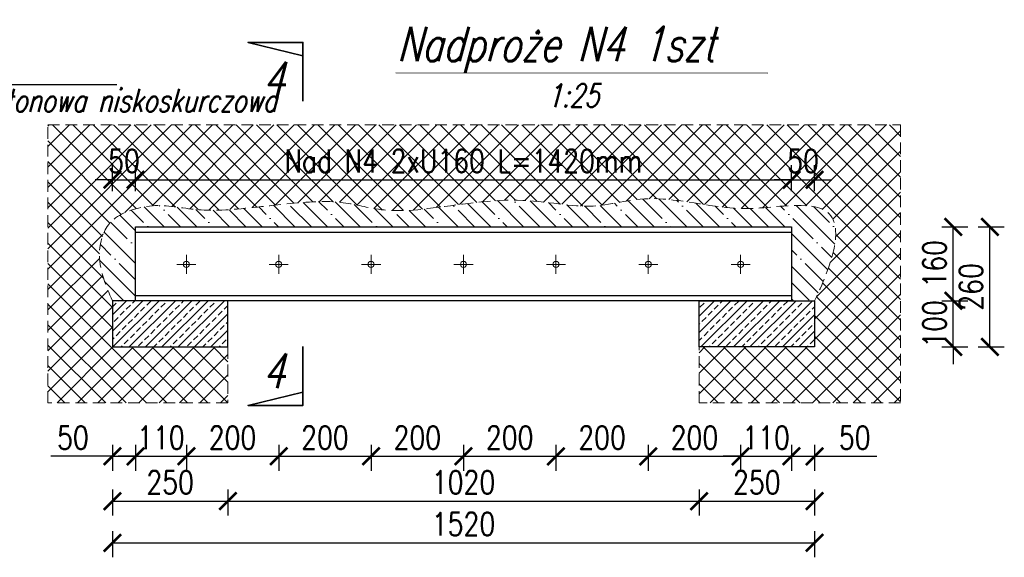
# Model space of a CAD drawing. Header units: millimetres. Extents: x 11984 to 50512, y -26688 to 13952.
# Tile 37 of 85: x 25331 to 25544, y 7673 to 7790. Entities that reach past the tile are written whole.
import ezdxf

# ---------------------------------------------------------------- set-up
doc = ezdxf.new("R2010")
doc.units = ezdxf.units.MM
doc.header["$MEASUREMENT"] = 0
doc.linetypes.add('HIDDEN', pattern=[9.525, 6.35, -3.175])
doc.layers.add('e-cad_opisy', color=7, linetype='Continuous')
doc.layers.add('RYS', color=2, linetype='Continuous')
for name, color, linetype, lineweight in [('e-cad_wymiary', 5, 'Continuous', 9), ('k-kreskowanie', 252, 'Continuous', 9), ('k-opis-blue', 161, 'Continuous', 35), ('k-opis-zbrojenia', 7, 'Continuous', 20), ('k-sciany', 4, 'Continuous', 30), ('k-widok', 1, 'Continuous', 20)]:
    doc.layers.add(name, color=color, linetype=linetype, lineweight=lineweight)
doc.styles.add('e-cad_1', font='simplex.shx', dxfattribs={"width": 0.8})
doc.styles.add('OPIS', font='simplex.shx', dxfattribs={"width": 0.85, "height": 15})
doc.styles.add('simplex15', font='simplex.shx', dxfattribs={"width": 0.75, "oblique": 15, "height": 10})
doc.dimstyles.new('e-cad_1_25_[cm]', dxfattribs={"dimscale": 2.5, "dimtxt": 2, "dimasz": 1.5, "dimexe": 1.25, "dimexo": 0.625, "dimtad": 1, "dimdec": 0, "dimlfac": 10, "dimrnd": 0.1, "dimdsep": 46, "dimtxsty": 'e-cad_1', "dimblk": 'ARCHTICK', "dimcen": 2.5, "dimclrd": 256, "dimclre": 256, "dimclrt": 7, "dimadec": 0, "dimazin": 0, "dimtfac": 1, "dimtdec": 0, "dimtix": 1, "dimtmove": 0, "dimatfit": 3, "dimfxl": 0, "dimarcsym": 0})
doc.dimstyles.new('LINIA', dxfattribs={"dimscale": 0.5, "dimtxt": 2.5, "dimasz": 10, "dimexe": 2.5, "dimexo": 5, "dimgap": 5, "dimtad": 1, "dimdec": 1, "dimdsep": 46, "dimtxsty": 'OPIS', "dimcen": 10, "dimadec": 0, "dimazin": 0, "dimtfac": 1, "dimtdec": 1, "dimtmove": 2, "dimatfit": 3, "dimfxl": 0, "dimtolj": 1, "dimtzin": 0, "dimarcsym": 0})

# ---------------------------------------------------------------- blocks, each defined once
blk = doc.blocks.new('_ArchTick')
at = {"color": 0, "linetype": 'ByBlock', "const_width": 0.15}
blk.add_lwpolyline([(-0.5, -0.5), (0.5, 0.5)], dxfattribs=at)
blk = doc.blocks.new('*D88')
at = {"layer": 'Defpoints', "color": 0}
for p in [(25355.82, 7754.88), (25355.82, 7744.68), (25350.82, 7728.68)]:
    blk.add_point(p, dxfattribs=at)
at = {"layer": 'e-cad_wymiary', "lineweight": -2}
for p, q in [((25350.82, 7752.38), (25350.82, 7758.01)), ((25355.82, 7752.38), (25355.82, 7758.01)), ((25350.82, 7754.88), (25347.07, 7754.88)), ((25350.82, 7754.88), (25355.82, 7754.88)), ((25355.82, 7754.88), (25359.57, 7754.88))]:
    blk.add_line(p, q, dxfattribs=at)
at = {"layer": 'e-cad_wymiary', "lineweight": -2, "xscale": 3.75, "yscale": 3.75, "zscale": 3.75}
blk.add_blockref('_ArchTick', (25350.82, 7754.88), dxfattribs=at)
at = {"layer": 'e-cad_wymiary', "lineweight": -2, "xscale": 3.75, "yscale": 3.75, "zscale": 3.75, "rotation": 180}
blk.add_blockref('_ArchTick', (25355.82, 7754.88), dxfattribs=at)
at = {"layer": 'e-cad_wymiary', "color": 7, "insert": (25353.32, 7758.95), "char_height": 5, "attachment_point": 5, "style": 'e-cad_1'}
blk.add_mtext('50', dxfattribs=at)
blk = doc.blocks.new('*D89')
at = {"layer": 'Defpoints', "color": 0}
for p in [(25497.82, 7754.88), (25355.82, 7744.68), (25497.82, 7744.68)]:
    blk.add_point(p, dxfattribs=at)
at = {"layer": 'e-cad_wymiary', "lineweight": -2}
for p, q in [((25355.82, 7752.38), (25355.82, 7758.01)), ((25497.82, 7752.38), (25497.82, 7758.01)), ((25355.82, 7754.88), (25497.82, 7754.88))]:
    blk.add_line(p, q, dxfattribs=at)
at = {"layer": 'e-cad_wymiary', "lineweight": -2, "xscale": 3.75, "yscale": 3.75, "zscale": 3.75, "rotation": 180}
blk.add_blockref('_ArchTick', (25355.82, 7754.88), dxfattribs=at)
at = {"layer": 'e-cad_wymiary', "lineweight": -2, "xscale": 3.75, "yscale": 3.75, "zscale": 3.75}
blk.add_blockref('_ArchTick', (25497.82, 7754.88), dxfattribs=at)
at = {"layer": 'e-cad_wymiary', "color": 7, "insert": (25426.82, 7758.95), "char_height": 5, "attachment_point": 5, "style": 'e-cad_1'}
blk.add_mtext('Nad N4 2xU160 L=1420mm', dxfattribs=at)
blk = doc.blocks.new('*D90')
at = {"layer": 'Defpoints', "color": 0}
for p in [(25502.82, 7754.88), (25497.82, 7744.68), (25502.82, 7728.68)]:
    blk.add_point(p, dxfattribs=at)
at = {"layer": 'e-cad_wymiary', "lineweight": -2}
for p, q in [((25497.82, 7752.38), (25497.82, 7758.01)), ((25502.82, 7752.38), (25502.82, 7758.01)), ((25497.82, 7754.88), (25494.07, 7754.88)), ((25497.82, 7754.88), (25502.82, 7754.88)), ((25502.82, 7754.88), (25506.57, 7754.88))]:
    blk.add_line(p, q, dxfattribs=at)
at = {"layer": 'e-cad_wymiary', "lineweight": -2, "xscale": 3.75, "yscale": 3.75, "zscale": 3.75}
blk.add_blockref('_ArchTick', (25497.82, 7754.88), dxfattribs=at)
at = {"layer": 'e-cad_wymiary', "lineweight": -2, "xscale": 3.75, "yscale": 3.75, "zscale": 3.75, "rotation": 180}
blk.add_blockref('_ArchTick', (25502.82, 7754.88), dxfattribs=at)
at = {"layer": 'e-cad_wymiary', "color": 7, "insert": (25500.32, 7758.95), "char_height": 5, "attachment_point": 5, "style": 'e-cad_1'}
blk.add_mtext('50', dxfattribs=at)
blk = doc.blocks.new('*D91')
at = {"layer": 'Defpoints', "color": 0}
for p in [(25350.82, 7718.68), (25375.82, 7718.68), (25375.82, 7685.32)]:
    blk.add_point(p, dxfattribs=at)
at = {"layer": 'e-cad_wymiary', "lineweight": -2}
for p, q in [((25350.82, 7687.82), (25350.82, 7682.2)), ((25375.82, 7687.82), (25375.82, 7682.2)), ((25350.82, 7685.32), (25375.82, 7685.32))]:
    blk.add_line(p, q, dxfattribs=at)
at = {"layer": 'e-cad_wymiary', "lineweight": -2, "xscale": 3.75, "yscale": 3.75, "zscale": 3.75, "rotation": 180}
blk.add_blockref('_ArchTick', (25350.82, 7685.32), dxfattribs=at)
at = {"layer": 'e-cad_wymiary', "lineweight": -2, "xscale": 3.75, "yscale": 3.75, "zscale": 3.75}
blk.add_blockref('_ArchTick', (25375.82, 7685.32), dxfattribs=at)
at = {"layer": 'e-cad_wymiary', "color": 7, "insert": (25363.32, 7689.39), "char_height": 5, "attachment_point": 5, "style": 'e-cad_1'}
blk.add_mtext('250', dxfattribs=at)
blk = doc.blocks.new('*D92')
at = {"layer": 'Defpoints', "color": 0}
for p in [(25375.82, 7718.68), (25477.82, 7718.68), (25477.82, 7685.32)]:
    blk.add_point(p, dxfattribs=at)
at = {"layer": 'e-cad_wymiary', "lineweight": -2}
for p, q in [((25375.82, 7687.82), (25375.82, 7682.2)), ((25477.82, 7687.82), (25477.82, 7682.2)), ((25375.82, 7685.32), (25477.82, 7685.32))]:
    blk.add_line(p, q, dxfattribs=at)
at = {"layer": 'e-cad_wymiary', "lineweight": -2, "xscale": 3.75, "yscale": 3.75, "zscale": 3.75, "rotation": 180}
blk.add_blockref('_ArchTick', (25375.82, 7685.32), dxfattribs=at)
at = {"layer": 'e-cad_wymiary', "lineweight": -2, "xscale": 3.75, "yscale": 3.75, "zscale": 3.75}
blk.add_blockref('_ArchTick', (25477.82, 7685.32), dxfattribs=at)
at = {"layer": 'e-cad_wymiary', "color": 7, "insert": (25426.82, 7689.39), "char_height": 5, "attachment_point": 5, "style": 'e-cad_1'}
blk.add_mtext('1020', dxfattribs=at)
blk = doc.blocks.new('*D93')
at = {"layer": 'Defpoints', "color": 0}
for p in [(25477.82, 7718.68), (25502.82, 7718.68), (25502.82, 7685.32)]:
    blk.add_point(p, dxfattribs=at)
at = {"layer": 'e-cad_wymiary', "lineweight": -2}
for p, q in [((25477.82, 7687.82), (25477.82, 7682.2)), ((25502.82, 7687.82), (25502.82, 7682.2)), ((25477.82, 7685.32), (25502.82, 7685.32))]:
    blk.add_line(p, q, dxfattribs=at)
at = {"layer": 'e-cad_wymiary', "lineweight": -2, "xscale": 3.75, "yscale": 3.75, "zscale": 3.75, "rotation": 180}
blk.add_blockref('_ArchTick', (25477.82, 7685.32), dxfattribs=at)
at = {"layer": 'e-cad_wymiary', "lineweight": -2, "xscale": 3.75, "yscale": 3.75, "zscale": 3.75}
blk.add_blockref('_ArchTick', (25502.82, 7685.32), dxfattribs=at)
at = {"layer": 'e-cad_wymiary', "color": 7, "insert": (25490.32, 7689.39), "char_height": 5, "attachment_point": 5, "style": 'e-cad_1'}
blk.add_mtext('250', dxfattribs=at)
blk = doc.blocks.new('*D94')
at = {"layer": 'Defpoints', "color": 0}
for p in [(25350.82, 7718.68), (25502.82, 7718.68), (25502.82, 7676.29)]:
    blk.add_point(p, dxfattribs=at)
at = {"layer": 'e-cad_wymiary', "lineweight": -2}
for p, q in [((25350.82, 7678.79), (25350.82, 7673.17)), ((25502.82, 7678.79), (25502.82, 7673.17)), ((25350.82, 7676.29), (25502.82, 7676.29))]:
    blk.add_line(p, q, dxfattribs=at)
at = {"layer": 'e-cad_wymiary', "lineweight": -2, "xscale": 3.75, "yscale": 3.75, "zscale": 3.75, "rotation": 180}
blk.add_blockref('_ArchTick', (25350.82, 7676.29), dxfattribs=at)
at = {"layer": 'e-cad_wymiary', "lineweight": -2, "xscale": 3.75, "yscale": 3.75, "zscale": 3.75}
blk.add_blockref('_ArchTick', (25502.82, 7676.29), dxfattribs=at)
at = {"layer": 'e-cad_wymiary', "color": 7, "insert": (25426.82, 7680.36), "char_height": 5, "attachment_point": 5, "style": 'e-cad_1'}
blk.add_mtext('1520', dxfattribs=at)
blk = doc.blocks.new('*D95')
at = {"layer": 'Defpoints', "color": 0}
for p in [(25502.82, 7728.68), (25532.86, 7728.68), (25502.82, 7718.68)]:
    blk.add_point(p, dxfattribs=at)
at = {"layer": 'e-cad_wymiary', "lineweight": -2}
for p, q in [((25532.86, 7728.68), (25532.86, 7732.43)), ((25530.36, 7728.68), (25535.98, 7728.68)), ((25532.86, 7718.68), (25532.86, 7728.68)), ((25530.36, 7718.68), (25535.98, 7718.68)), ((25532.86, 7718.68), (25532.86, 7714.93))]:
    blk.add_line(p, q, dxfattribs=at)
at = {"layer": 'e-cad_wymiary', "lineweight": -2, "xscale": 3.75, "yscale": 3.75, "zscale": 3.75}
for p, rotation in [((25532.86, 7728.68), 270), ((25532.86, 7718.68), 90)]:
    blk.add_blockref('_ArchTick', p, dxfattribs=dict(at, rotation=rotation))
at = {"layer": 'e-cad_wymiary', "color": 7, "insert": (25528.79, 7723.68), "char_height": 5, "attachment_point": 5, "rotation": 90, "style": 'e-cad_1'}
blk.add_mtext('100', dxfattribs=at)
blk = doc.blocks.new('*D96')
at = {"layer": 'Defpoints', "color": 0}
for p in [(25497.82, 7744.68), (25532.86, 7744.68), (25502.82, 7728.68)]:
    blk.add_point(p, dxfattribs=at)
at = {"layer": 'e-cad_wymiary', "lineweight": -2}
for p, q in [((25530.36, 7744.68), (25535.98, 7744.68)), ((25532.86, 7728.68), (25532.86, 7744.68)), ((25530.36, 7728.68), (25535.98, 7728.68))]:
    blk.add_line(p, q, dxfattribs=at)
at = {"layer": 'e-cad_wymiary', "lineweight": -2, "xscale": 3.75, "yscale": 3.75, "zscale": 3.75}
for p, rotation in [((25532.86, 7744.68), 90), ((25532.86, 7728.68), 270)]:
    blk.add_blockref('_ArchTick', p, dxfattribs=dict(at, rotation=rotation))
at = {"layer": 'e-cad_wymiary', "color": 7, "insert": (25528.79, 7736.68), "char_height": 5, "attachment_point": 5, "rotation": 90, "style": 'e-cad_1'}
blk.add_mtext('160', dxfattribs=at)
blk = doc.blocks.new('*D97')
at = {"layer": 'Defpoints', "color": 0}
for p in [(25497.82, 7744.68), (25540.77, 7744.68), (25502.82, 7718.68)]:
    blk.add_point(p, dxfattribs=at)
at = {"layer": 'e-cad_wymiary', "lineweight": -2}
for p, q in [((25538.27, 7744.68), (25543.9, 7744.68)), ((25540.77, 7718.68), (25540.77, 7744.68)), ((25538.27, 7718.68), (25543.9, 7718.68))]:
    blk.add_line(p, q, dxfattribs=at)
at = {"layer": 'e-cad_wymiary', "lineweight": -2, "xscale": 3.75, "yscale": 3.75, "zscale": 3.75}
for p, rotation in [((25540.77, 7744.68), 90), ((25540.77, 7718.68), 270)]:
    blk.add_blockref('_ArchTick', p, dxfattribs=dict(at, rotation=rotation))
at = {"layer": 'e-cad_wymiary', "color": 7, "insert": (25536.71, 7731.68), "char_height": 5, "attachment_point": 5, "rotation": 90, "style": 'e-cad_1'}
blk.add_mtext('260', dxfattribs=at)
blk = doc.blocks.new('*D104')
at = {"layer": 'Defpoints', "color": 0}
for p in [(25355.82, 7729.85), (25350.82, 7728.68), (25355.82, 7695.02)]:
    blk.add_point(p, dxfattribs=at)
at = {"layer": 'e-cad_wymiary', "lineweight": -2}
for p, q in [((25350.82, 7697.52), (25350.82, 7691.89)), ((25355.82, 7697.52), (25355.82, 7691.89)), ((25350.82, 7695.02), (25337.47, 7695.02)), ((25350.82, 7695.02), (25355.82, 7695.02))]:
    blk.add_line(p, q, dxfattribs=at)
at = {"layer": 'e-cad_wymiary', "lineweight": -2, "xscale": 3.75, "yscale": 3.75, "zscale": 3.75, "rotation": 180}
blk.add_blockref('_ArchTick', (25350.82, 7695.02), dxfattribs=at)
at = {"layer": 'e-cad_wymiary', "lineweight": -2, "xscale": 3.75, "yscale": 3.75, "zscale": 3.75}
blk.add_blockref('_ArchTick', (25355.82, 7695.02), dxfattribs=at)
at = {"layer": 'e-cad_wymiary', "color": 7, "insert": (25342.27, 7699.08), "char_height": 5, "attachment_point": 5, "style": 'e-cad_1'}
blk.add_mtext('50', dxfattribs=at)
blk = doc.blocks.new('*D105')
at = {"layer": 'Defpoints', "color": 0}
for p in [(25366.82, 7734.48), (25355.82, 7729.85), (25366.82, 7695.02)]:
    blk.add_point(p, dxfattribs=at)
at = {"layer": 'e-cad_wymiary', "lineweight": -2}
for p, q in [((25355.82, 7697.52), (25355.82, 7691.89)), ((25366.82, 7697.52), (25366.82, 7691.89)), ((25355.82, 7695.02), (25352.07, 7695.02)), ((25355.82, 7695.02), (25366.82, 7695.02)), ((25366.82, 7695.02), (25370.57, 7695.02))]:
    blk.add_line(p, q, dxfattribs=at)
at = {"layer": 'e-cad_wymiary', "lineweight": -2, "xscale": 3.75, "yscale": 3.75, "zscale": 3.75}
blk.add_blockref('_ArchTick', (25355.82, 7695.02), dxfattribs=at)
at = {"layer": 'e-cad_wymiary', "lineweight": -2, "xscale": 3.75, "yscale": 3.75, "zscale": 3.75, "rotation": 180}
blk.add_blockref('_ArchTick', (25366.82, 7695.02), dxfattribs=at)
at = {"layer": 'e-cad_wymiary', "color": 7, "insert": (25361.32, 7699.08), "char_height": 5, "attachment_point": 5, "style": 'e-cad_1'}
blk.add_mtext('110', dxfattribs=at)
blk = doc.blocks.new('*D106')
at = {"layer": 'Defpoints', "color": 0}
for p in [(25366.82, 7734.48), (25386.82, 7734.48), (25386.82, 7695.02)]:
    blk.add_point(p, dxfattribs=at)
at = {"layer": 'e-cad_wymiary', "lineweight": -2}
for p, q in [((25366.82, 7697.52), (25366.82, 7691.89)), ((25386.82, 7697.52), (25386.82, 7691.89)), ((25366.82, 7695.02), (25386.82, 7695.02))]:
    blk.add_line(p, q, dxfattribs=at)
at = {"layer": 'e-cad_wymiary', "lineweight": -2, "xscale": 3.75, "yscale": 3.75, "zscale": 3.75, "rotation": 180}
blk.add_blockref('_ArchTick', (25366.82, 7695.02), dxfattribs=at)
at = {"layer": 'e-cad_wymiary', "lineweight": -2, "xscale": 3.75, "yscale": 3.75, "zscale": 3.75}
blk.add_blockref('_ArchTick', (25386.82, 7695.02), dxfattribs=at)
at = {"layer": 'e-cad_wymiary', "color": 7, "insert": (25376.82, 7699.08), "char_height": 5, "attachment_point": 5, "style": 'e-cad_1'}
blk.add_mtext('200', dxfattribs=at)
blk = doc.blocks.new('*D107')
at = {"layer": 'Defpoints', "color": 0}
for p in [(25386.82, 7734.48), (25406.82, 7734.48), (25406.82, 7695.02)]:
    blk.add_point(p, dxfattribs=at)
at = {"layer": 'e-cad_wymiary', "lineweight": -2}
for p, q in [((25386.82, 7697.52), (25386.82, 7691.89)), ((25406.82, 7697.52), (25406.82, 7691.89)), ((25386.82, 7695.02), (25406.82, 7695.02))]:
    blk.add_line(p, q, dxfattribs=at)
at = {"layer": 'e-cad_wymiary', "lineweight": -2, "xscale": 3.75, "yscale": 3.75, "zscale": 3.75, "rotation": 180}
blk.add_blockref('_ArchTick', (25386.82, 7695.02), dxfattribs=at)
at = {"layer": 'e-cad_wymiary', "lineweight": -2, "xscale": 3.75, "yscale": 3.75, "zscale": 3.75}
blk.add_blockref('_ArchTick', (25406.82, 7695.02), dxfattribs=at)
at = {"layer": 'e-cad_wymiary', "color": 7, "insert": (25396.82, 7699.08), "char_height": 5, "attachment_point": 5, "style": 'e-cad_1'}
blk.add_mtext('200', dxfattribs=at)
blk = doc.blocks.new('*D108')
at = {"layer": 'Defpoints', "color": 0}
for p in [(25406.82, 7734.48), (25426.82, 7734.48), (25426.82, 7695.02)]:
    blk.add_point(p, dxfattribs=at)
at = {"layer": 'e-cad_wymiary', "lineweight": -2}
for p, q in [((25406.82, 7697.52), (25406.82, 7691.89)), ((25426.82, 7697.52), (25426.82, 7691.89)), ((25406.82, 7695.02), (25426.82, 7695.02))]:
    blk.add_line(p, q, dxfattribs=at)
at = {"layer": 'e-cad_wymiary', "lineweight": -2, "xscale": 3.75, "yscale": 3.75, "zscale": 3.75, "rotation": 180}
blk.add_blockref('_ArchTick', (25406.82, 7695.02), dxfattribs=at)
at = {"layer": 'e-cad_wymiary', "lineweight": -2, "xscale": 3.75, "yscale": 3.75, "zscale": 3.75}
blk.add_blockref('_ArchTick', (25426.82, 7695.02), dxfattribs=at)
at = {"layer": 'e-cad_wymiary', "color": 7, "insert": (25416.82, 7699.08), "char_height": 5, "attachment_point": 5, "style": 'e-cad_1'}
blk.add_mtext('200', dxfattribs=at)
blk = doc.blocks.new('*D109')
at = {"layer": 'Defpoints', "color": 0}
for p in [(25426.82, 7734.48), (25446.82, 7734.48), (25446.82, 7695.02)]:
    blk.add_point(p, dxfattribs=at)
at = {"layer": 'e-cad_wymiary', "lineweight": -2}
for p, q in [((25426.82, 7697.52), (25426.82, 7691.89)), ((25446.82, 7697.52), (25446.82, 7691.89)), ((25426.82, 7695.02), (25446.82, 7695.02))]:
    blk.add_line(p, q, dxfattribs=at)
at = {"layer": 'e-cad_wymiary', "lineweight": -2, "xscale": 3.75, "yscale": 3.75, "zscale": 3.75, "rotation": 180}
blk.add_blockref('_ArchTick', (25426.82, 7695.02), dxfattribs=at)
at = {"layer": 'e-cad_wymiary', "lineweight": -2, "xscale": 3.75, "yscale": 3.75, "zscale": 3.75}
blk.add_blockref('_ArchTick', (25446.82, 7695.02), dxfattribs=at)
at = {"layer": 'e-cad_wymiary', "color": 7, "insert": (25436.82, 7699.08), "char_height": 5, "attachment_point": 5, "style": 'e-cad_1'}
blk.add_mtext('200', dxfattribs=at)
blk = doc.blocks.new('*D110')
at = {"layer": 'Defpoints', "color": 0}
for p in [(25446.82, 7734.48), (25466.82, 7734.48), (25466.82, 7695.02)]:
    blk.add_point(p, dxfattribs=at)
at = {"layer": 'e-cad_wymiary', "lineweight": -2}
for p, q in [((25446.82, 7697.52), (25446.82, 7691.89)), ((25466.82, 7697.52), (25466.82, 7691.89)), ((25446.82, 7695.02), (25466.82, 7695.02))]:
    blk.add_line(p, q, dxfattribs=at)
at = {"layer": 'e-cad_wymiary', "lineweight": -2, "xscale": 3.75, "yscale": 3.75, "zscale": 3.75, "rotation": 180}
blk.add_blockref('_ArchTick', (25446.82, 7695.02), dxfattribs=at)
at = {"layer": 'e-cad_wymiary', "lineweight": -2, "xscale": 3.75, "yscale": 3.75, "zscale": 3.75}
blk.add_blockref('_ArchTick', (25466.82, 7695.02), dxfattribs=at)
at = {"layer": 'e-cad_wymiary', "color": 7, "insert": (25456.82, 7699.08), "char_height": 5, "attachment_point": 5, "style": 'e-cad_1'}
blk.add_mtext('200', dxfattribs=at)
blk = doc.blocks.new('*D111')
at = {"layer": 'Defpoints', "color": 0}
for p in [(25466.82, 7734.48), (25486.82, 7734.48), (25486.82, 7695.02)]:
    blk.add_point(p, dxfattribs=at)
at = {"layer": 'e-cad_wymiary', "lineweight": -2}
for p, q in [((25466.82, 7697.52), (25466.82, 7691.89)), ((25486.82, 7697.52), (25486.82, 7691.89)), ((25466.82, 7695.02), (25486.82, 7695.02))]:
    blk.add_line(p, q, dxfattribs=at)
at = {"layer": 'e-cad_wymiary', "lineweight": -2, "xscale": 3.75, "yscale": 3.75, "zscale": 3.75, "rotation": 180}
blk.add_blockref('_ArchTick', (25466.82, 7695.02), dxfattribs=at)
at = {"layer": 'e-cad_wymiary', "lineweight": -2, "xscale": 3.75, "yscale": 3.75, "zscale": 3.75}
blk.add_blockref('_ArchTick', (25486.82, 7695.02), dxfattribs=at)
at = {"layer": 'e-cad_wymiary', "color": 7, "insert": (25476.82, 7699.08), "char_height": 5, "attachment_point": 5, "style": 'e-cad_1'}
blk.add_mtext('200', dxfattribs=at)
blk = doc.blocks.new('*D112')
at = {"layer": 'Defpoints', "color": 0}
for p in [(25486.82, 7734.48), (25497.82, 7728.68), (25497.82, 7695.02)]:
    blk.add_point(p, dxfattribs=at)
at = {"layer": 'e-cad_wymiary', "lineweight": -2}
for p, q in [((25486.82, 7697.52), (25486.82, 7691.89)), ((25497.82, 7697.52), (25497.82, 7691.89)), ((25486.82, 7695.02), (25483.07, 7695.02)), ((25486.82, 7695.02), (25497.82, 7695.02)), ((25497.82, 7695.02), (25501.57, 7695.02))]:
    blk.add_line(p, q, dxfattribs=at)
at = {"layer": 'e-cad_wymiary', "lineweight": -2, "xscale": 3.75, "yscale": 3.75, "zscale": 3.75}
blk.add_blockref('_ArchTick', (25486.82, 7695.02), dxfattribs=at)
at = {"layer": 'e-cad_wymiary', "lineweight": -2, "xscale": 3.75, "yscale": 3.75, "zscale": 3.75, "rotation": 180}
blk.add_blockref('_ArchTick', (25497.82, 7695.02), dxfattribs=at)
at = {"layer": 'e-cad_wymiary', "color": 7, "insert": (25492.32, 7699.08), "char_height": 5, "attachment_point": 5, "style": 'e-cad_1'}
blk.add_mtext('110', dxfattribs=at)
blk = doc.blocks.new('*D113')
at = {"layer": 'Defpoints', "color": 0}
for p in [(25497.82, 7728.68), (25502.82, 7728.68), (25502.82, 7695.02)]:
    blk.add_point(p, dxfattribs=at)
at = {"layer": 'e-cad_wymiary', "lineweight": -2}
for p, q in [((25497.82, 7697.52), (25497.82, 7691.89)), ((25502.82, 7697.52), (25502.82, 7691.89)), ((25497.82, 7695.02), (25502.82, 7695.02)), ((25502.82, 7695.02), (25516.31, 7695.02))]:
    blk.add_line(p, q, dxfattribs=at)
at = {"layer": 'e-cad_wymiary', "lineweight": -2, "xscale": 3.75, "yscale": 3.75, "zscale": 3.75, "rotation": 180}
blk.add_blockref('_ArchTick', (25497.82, 7695.02), dxfattribs=at)
at = {"layer": 'e-cad_wymiary', "lineweight": -2, "xscale": 3.75, "yscale": 3.75, "zscale": 3.75}
blk.add_blockref('_ArchTick', (25502.82, 7695.02), dxfattribs=at)
at = {"layer": 'e-cad_wymiary', "color": 7, "insert": (25511.51, 7699.08), "char_height": 5, "attachment_point": 5, "style": 'e-cad_1'}
blk.add_mtext('50', dxfattribs=at)

msp = doc.modelspace()

# ---------------------------------------------------------------- hatches: boundary and pattern name
at = {"layer": 'k-kreskowanie'}
h = msp.add_hatch(dxfattribs=at)
h.set_pattern_fill('ANSI37', color=256, scale=25, style=0)
h.set_pattern_definition([(45, (-3700.3182, -2523.535), (-2.2097087, 2.2097087), []), (135, (-3700.3182, -2523.535), (-2.2097087, -2.2097087), [])])
edge = h.paths.add_edge_path()
edge.add_line((25336.85, 7706.57), (25336.85, 7766.73))
edge.add_line((25336.85, 7766.73), (25521.45, 7766.73))
edge.add_line((25521.45, 7766.73), (25521.45, 7706.57))
edge.add_line((25521.45, 7706.57), (25477.82, 7706.57))
edge.add_line((25477.82, 7706.57), (25477.82, 7718.68))
edge.add_line((25477.82, 7718.68), (25502.82, 7718.68))
edge.add_line((25502.82, 7718.68), (25502.82, 7728.68))
edge.add_spline(control_points=[(25502.82, 7728.68), (25512.1, 7747.97), (25498.41, 7750.41), (25487.02, 7747.33), (25466.52, 7752.45), (25454.75, 7747.59), (25438.5, 7751.94), (25414.41, 7747.38), (25405.45, 7748.9), (25398.49, 7750.74), (25383.86, 7749.14), (25369.91, 7747.62), (25360.79, 7750.18), (25350.71, 7747.38), (25347.83, 7741.7), (25347.67, 7735.54), (25350.82, 7728.68)], knot_values=[0, 0, 0, 0, 1, 2, 3, 4, 5, 6, 7, 8, 9, 10, 11, 12, 13, 14, 14, 14, 14], degree=3, periodic=0)
edge.add_line((25350.82, 7728.68), (25350.82, 7718.68))
edge.add_line((25350.82, 7718.68), (25375.82, 7718.68))
edge.add_line((25375.82, 7718.68), (25375.82, 7706.57))
edge.add_line((25375.82, 7706.57), (25336.85, 7706.57))
edge = h.paths.add_edge_path()
edge.add_line((25260.99, 7766.73), (25301.99, 7766.73))
edge.add_line((25301.99, 7766.73), (25301.99, 7748.25))
edge.add_spline(control_points=[(25301.99, 7748.25), (25298.51, 7749.59), (25296.05, 7752.19), (25292.18, 7747.59), (25270.38, 7751.19), (25264.92, 7753.59), (25260.99, 7748.3)], knot_values=[0, 0, 0, 0, 1, 2, 3, 4, 4, 4, 4], degree=3, periodic=0)
edge.add_line((25260.99, 7748.3), (25260.99, 7766.73))
h.paths.add_polyline_path([(25269.49, 7736.68), (25269.49, 7744.68), (25293.49, 7744.68), (25293.49, 7736.68)])
h.paths.add_polyline_path([(25269.49, 7728.68), (25293.49, 7728.68), (25293.49, 7736.68), (25269.49, 7736.68)])
h.paths.add_polyline_path([(25470.45, 7755.2), (25383.19, 7755.2), (25383.19, 7762.7), (25470.45, 7762.7)], flags=24)
h.paths.add_polyline_path([(25504.81, 7755.2), (25495.84, 7755.2), (25495.84, 7762.7), (25504.81, 7762.7)], flags=24)
h.paths.add_polyline_path([(25357.81, 7755.2), (25348.84, 7755.2), (25348.84, 7762.7), (25357.81, 7762.7)], flags=24)
h.paths.add_polyline_path([(25287.89, 7756.2), (25275.1, 7756.2), (25275.1, 7763.7), (25287.89, 7763.7)], flags=24)
h.paths.add_polyline_path([(25266.48, 7756.2), (25257.51, 7756.2), (25257.51, 7763.7), (25266.48, 7763.7)], flags=9)
h.paths.add_polyline_path([(25305.48, 7756.2), (25296.51, 7756.2), (25296.51, 7763.7), (25305.48, 7763.7)], flags=9)
h = msp.add_hatch(dxfattribs=at)
h.set_pattern_fill('ANSI35', color=256, scale=20, angle=90, style=0)
h.set_pattern_definition([(135, (28008.336, 7559.1107), (-3.535534, -3.535534), []), (135, (28008.336, 7562.646), (-3.535534, -3.535534), [6.25, -1.25, 0, -1.25])])
edge = h.paths.add_edge_path()
edge.add_spline(control_points=[(25350.82, 7728.68), (25347.67, 7735.54), (25347.83, 7741.7), (25350.71, 7747.38), (25360.79, 7750.18), (25369.91, 7747.62), (25383.86, 7749.14), (25398.49, 7750.74), (25405.45, 7748.9), (25414.41, 7747.38), (25438.5, 7751.94), (25454.75, 7747.59), (25466.52, 7752.45), (25487.02, 7747.33), (25498.41, 7750.41), (25512.1, 7747.97), (25502.82, 7728.68)], knot_values=[0, 0, 0, 0, 1, 2, 3, 4, 5, 6, 7, 8, 9, 10, 11, 12, 13, 14, 14, 14, 14], degree=3, periodic=0)
edge.add_line((25502.82, 7728.68), (25497.82, 7728.68))
edge.add_line((25497.82, 7728.68), (25497.82, 7744.68))
edge.add_line((25497.82, 7744.68), (25355.82, 7744.68))
edge.add_line((25355.82, 7744.68), (25355.82, 7728.68))
edge.add_line((25355.82, 7728.68), (25350.82, 7728.68))
edge = h.paths.add_edge_path()
edge.add_line((25260.99, 7744.68), (25260.99, 7748.3))
edge.add_spline(control_points=[(25260.99, 7748.3), (25264.92, 7753.59), (25270.38, 7751.19), (25292.18, 7747.59), (25296.05, 7752.19), (25298.51, 7749.59), (25301.99, 7748.25)], knot_values=[0, 0, 0, 0, 1, 2, 3, 4, 4, 4, 4], degree=3, periodic=0)
edge.add_line((25301.99, 7748.25), (25301.99, 7744.68))
edge.add_line((25301.99, 7744.68), (25260.99, 7744.68))
at = {"layer": 'k-kreskowanie', "ltscale": 25}
h = msp.add_hatch(dxfattribs=at)
h.set_pattern_fill('ANSI33', color=256, scale=10)
h.set_pattern_definition([(45, (-3700.3182, -2523.535), (-1.76776695, 1.76776695), []), (45, (-3698.5505, -2523.535), (-1.76776695, 1.76776695), [1.25, -0.625])])
h.paths.add_polyline_path([(25477.82, 7718.68), (25477.82, 7728.68), (25502.82, 7728.68), (25502.82, 7718.68)])
h.paths.add_polyline_path([(25375.82, 7718.68), (25350.82, 7718.68), (25350.82, 7728.68), (25375.82, 7728.68)])

# ---------------------------------------------------------------- linework, layer by layer
at = {"layer": 'k-opis-blue'}
for points in [[(25392.07, 7771.86), (25392.07, 7784.58), (25380.18, 7784.58), (25392.07, 7781.69)], [(25392.07, 7718.76), (25392.07, 7706.05), (25380.18, 7706.05), (25392.07, 7708.93)]]:
    msp.add_lwpolyline(points, dxfattribs=at)
at = {"layer": 'k-sciany'}
for points in [[(25375.82, 7728.68), (25350.82, 7728.68), (25350.82, 7718.68), (25375.82, 7718.68), (25375.82, 7728.68)], [(25477.82, 7728.68), (25502.82, 7728.68), (25502.82, 7718.68), (25477.82, 7718.68), (25477.82, 7728.68)]]:
    msp.add_lwpolyline(points, dxfattribs=at)
at = {"layer": 'k-widok', "ltscale": 0.1}
msp.add_line((25412.15, 7778.02), (25492.7, 7777.95), dxfattribs=at)
at = {"layer": 'k-widok'}
for p, q in [((25366.82, 7738.6), (25366.82, 7734.48)), ((25386.82, 7738.6), (25386.82, 7734.48)), ((25406.82, 7738.6), (25406.82, 7734.48)), ((25426.82, 7738.6), (25426.82, 7734.48)), ((25446.82, 7738.6), (25446.82, 7734.48)), ((25466.82, 7738.6), (25466.82, 7734.48)), ((25486.82, 7738.6), (25486.82, 7734.48)), ((25364.76, 7736.54), (25368.89, 7736.54)), ((25384.76, 7736.54), (25388.89, 7736.54)), ((25404.76, 7736.54), (25408.89, 7736.54)), ((25424.76, 7736.54), (25428.89, 7736.54)), ((25444.76, 7736.54), (25448.89, 7736.54)), ((25464.76, 7736.54), (25468.89, 7736.54)), ((25484.76, 7736.54), (25488.89, 7736.54))]:
    msp.add_line(p, q, dxfattribs=at)
at = {"layer": 'k-widok', "linetype": 'HIDDEN', "ltscale": 0.4}
msp.add_lwpolyline([(25375.82, 7718.68), (25375.82, 7706.57), (25336.85, 7706.57), (25336.85, 7766.73), (25521.45, 7766.73), (25521.45, 7706.57), (25477.82, 7706.57), (25477.82, 7718.68)], dxfattribs=at)
at = {"layer": 'k-widok'}
for centre in [(25366.82, 7736.54), (25386.82, 7736.54), (25406.82, 7736.54), (25426.82, 7736.54), (25446.82, 7736.54), (25466.82, 7736.54), (25486.82, 7736.54)]:
    msp.add_circle(centre, 0.663, dxfattribs=at)
at = {"layer": 'k-widok', "linetype": 'HIDDEN', "ltscale": 0.4}
msp.add_open_spline([(25350.82, 7728.68), (25347.67, 7735.54), (25347.83, 7741.7), (25350.71, 7747.38), (25360.79, 7750.18), (25369.91, 7747.62), (25383.86, 7749.14), (25398.49, 7750.74), (25405.45, 7748.9), (25414.41, 7747.38), (25438.5, 7751.94), (25454.75, 7747.59), (25466.52, 7752.45), (25487.02, 7747.33), (25498.41, 7750.41), (25512.1, 7747.97), (25502.82, 7728.68)], degree=3, dxfattribs=at)
at = {"layer": 'RYS'}
for p, q in [((25355.82, 7743.51), (25497.82, 7743.51)), ((25355.82, 7729.85), (25497.82, 7729.85))]:
    msp.add_line(p, q, dxfattribs=at)
msp.add_lwpolyline([(25355.82, 7744.68), (25497.82, 7744.68), (25497.82, 7728.68), (25355.82, 7728.68)], close=True, dxfattribs=at)

# ---------------------------------------------------------------- texts
at = {"layer": 'e-cad_opisy', "char_height": 5, "style": 'simplex15'}
for s, insert, width, attachment_point in [('Nadlewka betonowa niskoskurczowa', (25295.75, 7769.58), 90.3162, 7), ('1:25', (25444.91, 7775.61), 89.8162, 1)]:
    msp.add_mtext(s, dxfattribs=dict(at, insert=insert, width=width, attachment_point=attachment_point))
at = {"layer": 'k-opis-blue', "char_height": 7.5, "attachment_point": 1, "style": 'simplex15'}
for s, insert, width in [('Nadproże N4 1szt', (25412.44, 7788), 122.0413), ('4', (25383.32, 7780.4), 8.5014), ('4', (25383.32, 7717.26), 8.5014)]:
    msp.add_mtext(s, dxfattribs=dict(at, insert=insert, width=width))

# ---------------------------------------------------------------- dimensions: what is measured, and where the dimension line sits
at = {"layer": 'e-cad_wymiary'}
dim = msp.add_linear_dim(base=(25497.82, 7754.88), p1=(25355.82, 7744.68), p2=(25497.82, 7744.68), text='Nad N4 2xU160 L=1420mm', dimstyle='e-cad_1_25_[cm]', override={"dimtmove": 1}, dxfattribs=at)
dim.commit()
dim.dimension.update_dxf_attribs({"geometry": '*D89', "text_midpoint": (25426.82, 7758.95)})
for base, p1, p2, picture, middle in [((25355.82, 7754.88), (25350.82, 7728.68), (25355.82, 7744.68), '*D88', (25353.32, 7758.95)), ((25375.82, 7685.32), (25350.82, 7718.68), (25375.82, 7718.68), '*D91', (25363.32, 7689.39)), ((25502.82, 7676.29), (25350.82, 7718.68), (25502.82, 7718.68), '*D94', (25426.82, 7680.36))]:
    dim = msp.add_linear_dim(base=base, p1=p1, p2=p2, dimstyle='e-cad_1_25_[cm]', dxfattribs=at)
    dim.commit()
    dim.dimension.update_dxf_attribs({"geometry": picture, "text_midpoint": middle})
for base, p1, p2, picture, middle in [((25502.82, 7754.88), (25497.82, 7744.68), (25502.82, 7728.68), '*D90', (25500.32, 7758.95)), ((25366.82, 7695.02), (25355.82, 7729.85), (25366.82, 7734.48), '*D105', (25361.32, 7699.08)), ((25386.82, 7695.02), (25366.82, 7734.48), (25386.82, 7734.48), '*D106', (25376.82, 7699.08)), ((25406.82, 7695.02), (25386.82, 7734.48), (25406.82, 7734.48), '*D107', (25396.82, 7699.08)), ((25426.82, 7695.02), (25406.82, 7734.48), (25426.82, 7734.48), '*D108', (25416.82, 7699.08)), ((25446.82, 7695.02), (25426.82, 7734.48), (25446.82, 7734.48), '*D109', (25436.82, 7699.08)), ((25466.82, 7695.02), (25446.82, 7734.48), (25466.82, 7734.48), '*D110', (25456.82, 7699.08)), ((25486.82, 7695.02), (25466.82, 7734.48), (25486.82, 7734.48), '*D111', (25476.82, 7699.08)), ((25497.82, 7695.02), (25486.82, 7734.48), (25497.82, 7728.68), '*D112', (25492.32, 7699.08)), ((25477.82, 7685.32), (25375.82, 7718.68), (25477.82, 7718.68), '*D92', (25426.82, 7689.39)), ((25502.82, 7685.32), (25477.82, 7718.68), (25502.82, 7718.68), '*D93', (25490.32, 7689.39))]:
    dim = msp.add_linear_dim(base=base, p1=p1, p2=p2, dimstyle='e-cad_1_25_[cm]', override={"dimtmove": 1}, dxfattribs=at)
    dim.commit()
    dim.dimension.update_dxf_attribs({"geometry": picture, "text_midpoint": middle})
dim = msp.add_linear_dim(base=(25532.86, 7744.68), p1=(25502.82, 7728.68), p2=(25497.82, 7744.68), angle=90, dimstyle='e-cad_1_25_[cm]', override={"dimtmove": 1}, dxfattribs=at)
dim.commit()
dim.dimension.update_dxf_attribs({"geometry": '*D96', "text_midpoint": (25528.79, 7736.68)})
for base, p2, picture, middle in [((25540.77, 7744.68), (25497.82, 7744.68), '*D97', (25536.71, 7731.68)), ((25532.86, 7728.68), (25502.82, 7728.68), '*D95', (25528.79, 7723.68))]:
    dim = msp.add_linear_dim(base=base, p1=(25502.82, 7718.68), p2=p2, angle=90, dimstyle='e-cad_1_25_[cm]', dxfattribs=at)
    dim.commit()
    dim.dimension.update_dxf_attribs({"geometry": picture, "text_midpoint": middle})
dim = msp.add_linear_dim(base=(25355.82, 7695.02), p1=(25350.82, 7728.68), p2=(25355.82, 7729.85), dimstyle='e-cad_1_25_[cm]', dxfattribs=at)
dim.commit()
dim.dimension.update_dxf_attribs({"geometry": '*D104', "text_midpoint": (25342.27, 7695.02), "dimtype": 160})
dim = msp.add_linear_dim(base=(25502.82, 7695.02), p1=(25497.82, 7728.68), p2=(25502.82, 7728.68), dimstyle='e-cad_1_25_[cm]', override={"dimtmove": 1}, dxfattribs=at)
dim.commit()
dim.dimension.update_dxf_attribs({"geometry": '*D113', "text_midpoint": (25511.51, 7699.08), "dimtype": 160})

# ---------------------------------------------------------------- leaders
at = {"layer": 'k-opis-zbrojenia'}
msp.add_leader([(25267.67, 7746.68), (25293.75, 7775.45), (25351.74, 7775.45)], dimstyle='LINIA', dxfattribs=at)

doc.saveas('drawing.dxf')
